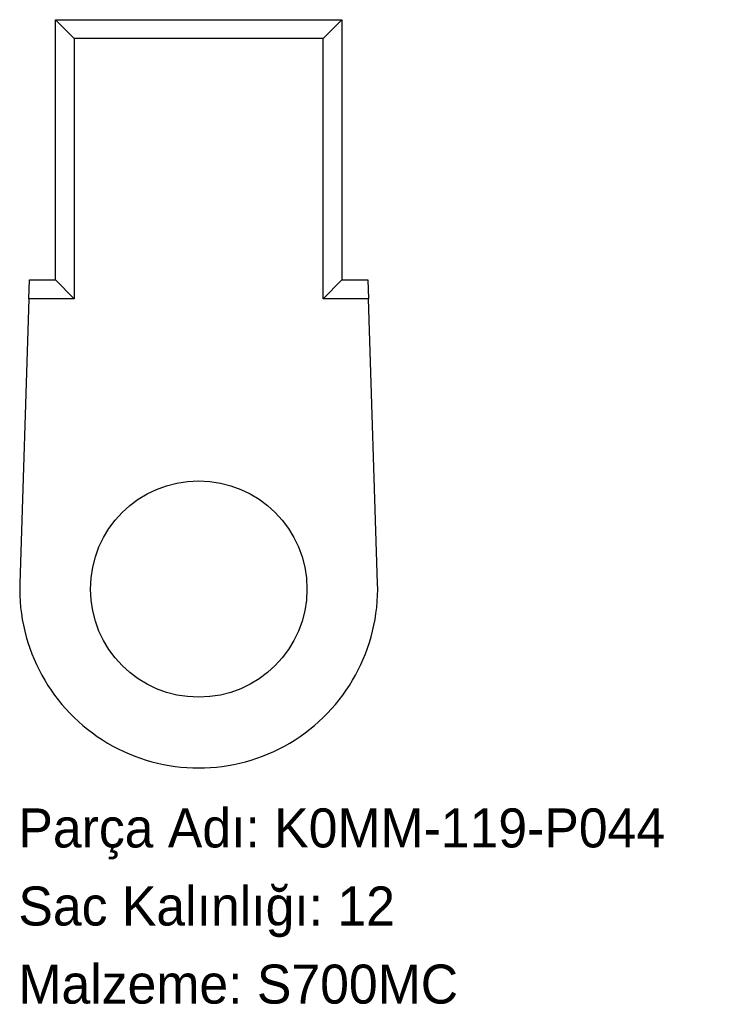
# Model space of a CAD drawing. Header units: millimetres. Extents: x 0 to 214, y -72 to 230.
import ezdxf

# ---------------------------------------------------------------- set-up
doc = ezdxf.new("R2010")
doc.units = ezdxf.units.MM
doc.linetypes.add('SLD-Katı', pattern=[0])
doc.linetypes.add('SLD-Sürekli', pattern=[0])
doc.layers.add('METIN', color=96, linetype='SLD-Katı')
doc.styles.add('SLDTEXTSTYLE0', font='ARIAL.TTF', dxfattribs={"width": 0.948, "bigfont": 'bigfont'})
doc.styles.add('SLDTEXTSTYLE1', font='ARIAL.TTF', dxfattribs={"width": 0.948})

msp = doc.modelspace()

# ---------------------------------------------------------------- linework, layer by layer
at = {"color": 7, "linetype": 'SLD-Sürekli', "lineweight": 25}
for p, q in [((11.4, 230.4), (17.17, 224.63)), ((11.4, 230.4), (99.4, 230.4)), ((11.4, 150.4), (11.4, 230.4)), ((93.63, 224.63), (99.4, 230.4)), ((99.4, 230.4), (99.4, 150.4)), ((93.63, 224.63), (17.17, 224.63)), ((17.17, 224.63), (17.17, 144.63)), ((93.63, 144.63), (93.63, 224.63)), ((3.22, 144.63), (3.4, 150.4)), ((3.4, 150.4), (11.4, 150.4)), ((17.17, 144.63), (11.4, 150.4)), ((99.4, 150.4), (93.63, 144.63)), ((99.4, 150.4), (107.4, 150.4)), ((107.4, 150.4), (107.58, 144.63)), ((3.22, 144.63), (0.43, 57.15)), ((17.17, 144.63), (3.22, 144.63)), ((107.58, 144.63), (93.63, 144.63)), ((110.37, 57.15), (107.58, 144.63))]:
    msp.add_line(p, q, dxfattribs=at)
msp.add_circle((55.4, 55.4), 33.25, dxfattribs=at)
msp.add_arc((55.4, 55.4), 55, 178.1744, 1.8256, dxfattribs=at)

# ---------------------------------------------------------------- texts
at = {"layer": 'METIN', "char_height": 12, "attachment_point": 1}
for s, insert, style in [('Parça Adı: K0MM-119-P044', (0, -12.03), 'SLDTEXTSTYLE0'), ('Sac Kalınlığı: 12', (0, -36.03), 'SLDTEXTSTYLE0'), ('Malzeme: S700MC', (0, -60.03), 'SLDTEXTSTYLE1')]:
    msp.add_mtext(s, dxfattribs=dict(at, insert=insert, style=style))

doc.saveas('drawing.dxf')
